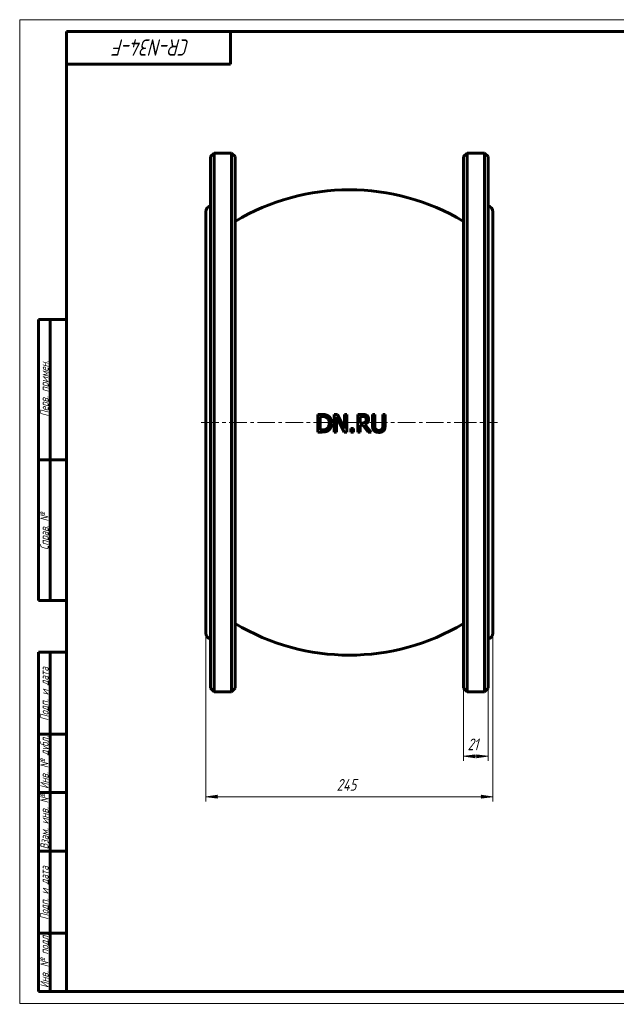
# Model space of a CAD drawing. Header units: millimetres. Extents: x 0 to 594, y 0 to 438.
# Tile 1 of 2: x 0 to 255, y 0 to 420. Entities that reach past the tile are written whole.
import ezdxf

# ---------------------------------------------------------------- set-up
doc = ezdxf.new("R2010")
doc.units = ezdxf.units.MM
for name, pattern in [('K5LT_AXLED', [12, 7.5, -1.5, 1.5, -1.5]), ('K5LT_BASIC', [0]), ('K5LT_THIN', [0])]:
    doc.linetypes.add(name, pattern=pattern)
doc.layers.add('Системный слой', color=7, linetype='Continuous')
doc.layers.add('Системный слой (1)', color=7, linetype='Continuous', true_color=0x6c6c6c)
doc.styles.add('KDIMTEXTSTYLE', font='txt', dxfattribs={"width": 0.96, "oblique": 15, "height": 5})
doc.styles.add('KTEXTSTYLE', font='txt', dxfattribs={"width": 0.96, "height": 5})
doc.dimstyles.new('KDIMSTYLE (0.50)', dxfattribs={"dimtxt": 5, "dimasz": 1, "dimexe": 2, "dimexo": 0, "dimgap": 1, "dimtad": 1, "dimlfac": 2, "dimtxsty": 'KDIMTEXTSTYLE', "dimsah": 1, "dimcen": 0, "dimdle": 1, "dimadec": 0, "dimazin": 0, "dimtfac": 0.667, "dimtmove": 0, "dimatfit": 3, "dimfxl": 1, "dimtvp": 1, "dimtolj": 1, "dimtzin": 0, "dimarcsym": 0})

# ---------------------------------------------------------------- blocks, each defined once
blk = doc.blocks.new('D0')
at = {"layer": 'Системный слой (1)'}
for points in [[(83.96, 88.21), (84.46, 88.87), (79.46, 88.21), (84.46, 87.55)], [(201.96, 88.21), (196.96, 88.87), (197.46, 88.21), (196.96, 87.55)]]:
    blk.add_hatch(color=7, dxfattribs=at).paths.add_polyline_path(points)
at = {"layer": 'Системный слой (1)', "color": 7, "linetype": 'K5LT_THIN', "lineweight": 18, "true_color": 0xffffff}
for p, q in [((79.46, 158.02), (79.46, 86.21)), ((201.96, 158.02), (201.96, 86.21)), ((79.46, 88.21), (84.46, 88.87)), ((84.46, 88.87), (83.96, 88.21)), ((197.46, 88.21), (196.96, 88.87)), ((196.96, 88.87), (201.96, 88.21)), ((84.46, 87.55), (79.46, 88.21)), ((83.96, 88.21), (84.46, 87.55)), ((201.96, 88.21), (196.96, 87.55)), ((196.96, 87.55), (197.46, 88.21))]:
    blk.add_line(p, q, dxfattribs=at)
blk.add_wipeout([(135.3, 89.21), (135.3, 96.59), (145.68, 96.59), (145.68, 89.21)]).dxf.layer = 'Системный слой (1)'
blk.add_line((79.46, 88.21), (201.96, 88.21), dxfattribs=at)
at = {"layer": 'Системный слой (1)', "color": 7, "insert": (135.3, 95.8), "char_height": 5, "attachment_point": 1, "style": 'KTEXTSTYLE'}
blk.add_mtext('\\fArial|b0|c204|p34;\\H5.0;\\W1.000;\\Q15;\\fGOST Type AU|b0|i0|c204|p34;\\Q15;\\W0.960;245', dxfattribs=at)
blk = doc.blocks.new('KDIMARROW_01')
at = {"layer": 'Системный слой'}
blk.add_hatch(color=0, dxfattribs=at).paths.add_polyline_path([(-5, -0.66), (0, 0), (-5, 0.66), (-4.5, 0)])
at = {"layer": 'Системный слой', "color": 0, "linetype": 'K5LT_THIN', "lineweight": 18}
for p, q in [((-4.5, 0), (-5, 0.66)), ((-5, 0.66), (0, 0)), ((0, 0), (-5, -0.66)), ((-5, -0.66), (-4.5, 0))]:
    blk.add_line(p, q, dxfattribs=at)
at = {"layer": 'Системный слой (1)', "color": 0, "linetype": 'K5LT_THIN', "lineweight": 18}
blk.add_line((140.71, 248.02), (140.21, 248.02), dxfattribs=at)
blk = doc.blocks.new('D1')
blk.add_wipeout([(191.15, 106.49), (191.15, 113.87), (197.98, 113.87), (197.98, 106.49)]).dxf.layer = 'Системный слой (1)'
at = {"layer": 'Системный слой (1)'}
for points in [[(194.46, 104.83), (193.96, 105.49), (194.46, 106.14), (189.46, 105.49)], [(194.96, 104.83), (199.96, 105.49), (194.96, 106.14), (195.46, 105.49)]]:
    blk.add_hatch(color=7, dxfattribs=at).paths.add_polyline_path(points)
at = {"layer": 'Системный слой (1)', "color": 7, "linetype": 'K5LT_THIN', "lineweight": 18, "true_color": 0xffffff}
for p, q in [((189.46, 134.52), (189.46, 103.49)), ((199.96, 134.52), (199.96, 103.49)), ((189.46, 105.49), (194.46, 106.14)), ((194.46, 104.83), (189.46, 105.49)), ((189.46, 105.49), (199.96, 105.49)), ((194.46, 106.14), (193.96, 105.49)), ((193.96, 105.49), (194.46, 104.83)), ((195.46, 105.49), (194.96, 106.14)), ((194.96, 106.14), (199.96, 105.49)), ((199.96, 105.49), (194.96, 104.83)), ((194.96, 104.83), (195.46, 105.49))]:
    blk.add_line(p, q, dxfattribs=at)
at = {"layer": 'Системный слой (1)', "color": 7, "insert": (191.15, 113.07), "char_height": 5, "attachment_point": 1, "style": 'KTEXTSTYLE'}
blk.add_mtext('\\fArial|b0|c204|p34;\\H5.0;\\W1.000;\\Q15;\\fGOST Type AU|b0|i0|c204|p34;\\Q15;\\W0.960;21', dxfattribs=at)
blk = doc.blocks.new('U3')
at = {"color": 7, "linetype": 'K5LT_THIN', "lineweight": 18, "true_color": 0xffffff}
for p, q in [((0, 0), (0, 420)), ((0, 420), (594, 420)), ((594, 420), (594, 0)), ((404, 55), (469, 55)), ((404, 50), (469, 50)), ((404, 45), (469, 45)), ((543.96, 25), (543.96, 40)), ((548.98, 25), (548.98, 40)), ((404, 30), (469, 30)), ((404, 25), (469, 25)), ((404, 20), (469, 20)), ((404, 15), (469, 15)), ((404, 10), (469, 10)), ((594, 0), (0, 0))]:
    blk.add_line(p, q, dxfattribs=at)
at = {"color": 143, "linetype": 'K5LT_BASIC', "lineweight": 60, "true_color": 0x33acca}
for p, q in [((20, 5), (20, 415)), ((20, 415), (589, 415)), ((90, 415), (90, 401)), ((589, 415), (589, 5)), ((90, 401), (20, 401)), ((8, 172), (8, 292)), ((20, 292), (8, 292)), ((13, 172), (13, 292)), ((20, 232), (8, 232)), ((20, 172), (8, 172)), ((8, 5), (8, 150)), ((20, 150), (8, 150)), ((13, 5), (13, 150)), ((20, 115), (8, 115)), ((20, 90), (8, 90)), ((20, 65), (8, 65)), ((404, 60), (589, 60)), ((404, 5), (404, 60)), ((411, 35), (411, 60)), ((421, 5), (421, 60)), ((444, 5), (444, 60)), ((459, 5), (459, 60)), ((469, 5), (469, 60)), ((469, 45), (589, 45)), ((539, 5), (539, 45)), ((554, 25), (554, 45)), ((571, 25), (571, 45)), ((404, 40), (469, 40)), ((539, 40), (554, 40)), ((554, 40), (589, 40)), ((404, 35), (469, 35)), ((20, 30), (8, 30)), ((539, 25), (589, 25)), ((559.57, 20), (559.57, 25)), ((469, 20), (539, 20)), ((539, 20), (589, 20)), ((20, 5), (8, 5)), ((589, 5), (20, 5))]:
    blk.add_line(p, q, dxfattribs=at)
at = {"color": 7, "attachment_point": 1, "style": 'KTEXTSTYLE'}
for s, insert, char_height, rotation in [('\\fArial|b0|c204|p34;\\H5.0;\\W1.000;\\Q15;\\fGOST Type AU|b0|i0|c204|p34;\\Q15;\\W0.960;\\H7.00;CR-N34-F', (72.66, 404.64), 7, 180), ('\\fArial|b0|c204|p34;\\H5.0;\\W1.000;\\Q15;\\fGOST Type AU|b0|i0|c204|p34;\\Q15;\\W0.960;\\H3.50;Перв. примен.', (8.82, 250.52), 3.5, 90), ('\\fArial|b0|c204|p34;\\H5.0;\\W1.000;\\Q15;\\fGOST Type AU|b0|i0|c204|p34;\\Q15;\\W0.960;\\H3.50;Справ. №', (8.82, 193.63), 3.5, 90), ('\\fArial|b0|c204|p34;\\H5.0;\\W1.000;\\Q15;\\fGOST Type AU|b0|i0|c204|p34;\\Q15;\\W0.960;\\H3.50;Подп. и дата', (8.82, 120.66), 3.5, 90), ('\\fArial|b0|c204|p34;\\H5.0;\\W1.000;\\Q15;\\fGOST Type AU|b0|i0|c204|p34;\\Q15;\\W0.960;\\H3.50;Инв. № дубл.', (8.82, 91.57), 3.5, 90), ('\\fArial|b0|c204|p34;\\H5.0;\\W1.000;\\Q15;\\fGOST Type AU|b0|i0|c204|p34;\\Q15;\\W0.960;\\H3.50;Взам. инв. №', (8.82, 65.8), 3.5, 90), ('\\fArial|b0|c204|p34;\\H5.0;\\W1.000;\\Q15;\\fGOST Type AU|b0|i0|c204|p34;\\Q15;\\W0.960;\\H3.50;Подп. и дата', (8.82, 35.66), 3.5, 90), ('\\fArial|b0|c204|p34;\\H5.0;\\W1.000;\\Q15;\\fGOST Type AU|b0|i0|c204|p34;\\Q15;\\W0.960;\\H3.50;Инв. № подл.', (8.82, 6.57), 3.5, 90)]:
    blk.add_mtext(s, dxfattribs=dict(at, insert=insert, char_height=char_height, rotation=rotation))
for s, insert, char_height in [('\\fArial|b0|c204|p34;\\H5.0;\\W1.000;\\Q15;\\fGOST Type AU|b0|i0|c204|p34;\\Q15;\\W0.960;\\H7.00;CR-N34-F', (511.34, 55.86), 7), ('\\fArial|b0|c204|p34;\\H5.0;\\W1.000;\\Q15;\\fGOST Type AU|b0|i0|c204|p34;\\Q15;\\W0.960;\\H3.50;Лит.', (542.47, 44.18), 3.5), ('\\fArial|b0|c204|p34;\\H5.0;\\W1.000;\\Q15;\\fGOST Type AU|b0|i0|c204|p34;\\Q15;\\W0.960;\\H3.50;Масса', (556.58, 44.18), 3.5), ('\\fArial|b0|c204|p34;\\H5.0;\\W1.000;\\Q15;\\fGOST Type AU|b0|i0|c204|p34;\\Q15;\\W0.926;\\H3.50;Масштаб', (571.52, 44.18), 3.5), ('\\fArial|b0|c204|p34;\\H5.0;\\W1.000;\\Q15;\\fGOST Type AU|b0|i0|c204|p34;\\Q15;\\W0.786;\\H3.50;Изм.', (404.62, 39.18), 3.5), ('\\fArial|b0|c204|p34;\\H5.0;\\W1.000;\\Q15;\\fGOST Type AU|b0|i0|c204|p34;\\Q15;\\W0.800;\\H3.50;Лист', (411.61, 39.18), 3.5), ('\\fArial|b0|c204|p34;\\H5.0;\\W1.000;\\Q15;\\fGOST Type AU|b0|i0|c204|p34;\\Q15;\\W0.960;\\H3.50;№ докум.', (424.63, 39.18), 3.5), ('\\fArial|b0|c204|p34;\\H5.0;\\W1.000;\\Q15;\\fGOST Type AU|b0|i0|c204|p34;\\Q15;\\W0.960;\\H3.50;Подп.', (447.1, 39.18), 3.5), ('\\fArial|b0|c204|p34;\\H5.0;\\W1.000;\\Q15;\\fGOST Type AU|b0|i0|c204|p34;\\Q15;\\W0.800;\\H3.50;Дата', (459.61, 39.18), 3.5), ('\\fArial|b0|c204|p34;\\H5.0;\\W1.000;\\Q15;\\fGOST Type AU|b0|i0|c204|p34;\\Q15;\\W0.759;\\H7.00;Компенсатор резиновый', (469.78, 40.69), 7), ('\\fArial|b0|c204|p34;\\H5.0;\\W1.000;\\Q15;\\fGOST Type AU|b0|i0|c204|p34;\\Q15;\\W0.960;\\H3.50;Разраб.', (404.5, 34.18), 3.5), ('\\fArial|b0|c204|p34;\\H5.0;\\W1.000;\\Q15;\\fGOST Type AU|b0|i0|c204|p34;\\Q15;\\W0.960;30', (558.55, 34.9), 5), ('\\fArial|b0|c204|p34;\\H5.0;\\W1.000;\\Q15;\\fGOST Type AU|b0|i0|c204|p34;\\Q15;\\W0.960;{\\c16737820;1:2}', (575.92, 34.9), 5), ('\\fArial|b0|c204|p34;\\H5.0;\\W1.000;\\Q15;\\fGOST Type AU|b0|i0|c204|p34;\\Q15;\\W0.960;\\H7.00;DN.ru Ду300 Ру10', (472.07, 31.02), 7), ('\\fArial|b0|c204|p34;\\H5.0;\\W1.000;\\Q15;\\fGOST Type AU|b0|i0|c204|p34;\\Q15;\\W0.960;\\H3.50;Пров.', (404.5, 29.18), 3.5), ('\\fArial|b0|c204|p34;\\H5.0;\\W1.000;\\Q15;\\fGOST Type AU|b0|i0|c204|p34;\\Q15;\\W0.960;\\H3.50;Т.контр.', (404.5, 24.18), 3.5), ('\\fArial|b0|c204|p34;\\H5.0;\\W1.000;\\Q15;\\fGOST Type AU|b0|i0|c204|p34;\\Q15;\\W0.960;\\H3.50;Лист', (540.32, 24.18), 3.5), ('\\fArial|b0|c204|p34;\\H5.0;\\W1.000;\\Q15;\\fGOST Type AU|b0|i0|c204|p34;\\Q15;\\W0.960;\\H3.50;Листов', (561.36, 24.18), 3.5), ('\\fArial|b0|c204|p34;\\H5.0;\\W1.000;\\Q15;\\fGOST Type AU|b0|i0|c204|p34;\\Q15;\\W0.960;\\H3.50;1', (581.91, 24.18), 3.5), ('\\fArial|b0|c204|p34;\\H5.0;\\W1.000;\\Q15;\\fGOST Type AU|b0|i0|c204|p34;\\Q15;\\W0.960;\\H3.50;Н.контр.', (404.5, 14.18), 3.5), ('\\fArial|b0|c204|p34;\\H5.0;\\W1.000;\\Q15;\\fGOST Type AU|b0|i0|c204|p34;\\Q15;\\W0.960;\\H7.00;D140-02097', (481.61, 15.86), 7), ('\\fArial|b0|c204|p34;\\H5.0;\\W1.000;\\Q15;\\fGOST Type AU|b0|i0|c204|p34;\\Q15;\\W0.960;\\H7.00;DN.ru', (553.84, 15.86), 7), ('\\fArial|b0|c204|p34;\\H5.0;\\W1.000;\\Q15;\\fGOST Type AU|b0|i0|c204|p34;\\Q15;\\W0.960;\\H3.50;Утв.', (404.5, 9.18), 3.5), ('\\fArial|b0|c204|p34;\\H5.0;\\W1.000;\\Q15;\\fGOST Type AU|b0|i0|c204|p34;\\Q15;\\W0.960;\\H3.50;Копировал', (479.5, 4.18), 3.5), ('\\fArial|b0|c204|p34;\\H5.0;\\W1.000;\\Q15;\\fGOST Type AU|b0|i0|c204|p34;\\Q15;\\W0.960;\\H3.50;Формат', (549.5, 4.18), 3.5), ('\\fArial|b0|c204|p34;\\H5.0;\\W1.000;\\Q15;\\fGOST Type AU|b0|i0|c204|p34;\\Q15;\\W0.960;\\H3.50;A2', (569.5, 4.18), 3.5)]:
    blk.add_mtext(s, dxfattribs=dict(at, insert=insert, char_height=char_height))

msp = doc.modelspace()

# ---------------------------------------------------------------- linework, layer by layer
at = {"layer": 'Системный слой (1)', "color": 143, "linetype": 'K5LT_BASIC', "lineweight": 60, "true_color": 0x33acca}
for p, q in [((81.4568, 361.5166), (82.9568, 363.0166)), ((82.9568, 248.0166), (82.9568, 363.0166)), ((82.9568, 363.0166), (90.4568, 363.0166)), ((91.9568, 361.5166), (90.4568, 363.0166)), ((90.4568, 363.0166), (90.4568, 248.0166)), ((189.4568, 361.5166), (190.9568, 363.0166)), ((190.9568, 363.0166), (198.4568, 363.0166)), ((190.9568, 248.0166), (190.9568, 363.0166)), ((199.9568, 361.5166), (198.4568, 363.0166)), ((198.4568, 363.0166), (198.4568, 248.0166)), ((81.4568, 361.5166), (81.4568, 134.5166)), ((91.9568, 134.5166), (91.9568, 361.5166)), ((189.4568, 361.5166), (189.4568, 134.5166)), ((199.9568, 134.5166), (199.9568, 361.5166)), ((79.4568, 338.0166), (79.4568, 158.0166)), ((201.9568, 158.0166), (201.9568, 338.0166)), ((128.9696, 251.4486), (127.2617, 251.4486)), ((127.2617, 251.4486), (127.2617, 243.9486)), ((128.2585, 244.8117), (128.2585, 250.5856)), ((128.2585, 250.5856), (129.0182, 250.5856)), ((134.2572, 251.4486), (134.2572, 243.9486)), ((135.6734, 251.4486), (134.2572, 251.4486)), ((135.1871, 243.9486), (135.1871, 250.4154)), ((135.1871, 250.4154), (138.5056, 243.9486)), ((138.694, 245.5106), (135.6734, 251.4486)), ((139.6239, 251.4486), (138.694, 251.4486)), ((138.694, 251.4486), (138.694, 245.5106)), ((139.6239, 243.9486), (139.6239, 251.4486)), ((144.2674, 251.4486), (144.2674, 243.9486)), ((146.2001, 251.4486), (144.2674, 251.4486)), ((145.2641, 247.7655), (145.2641, 250.5856)), ((145.2641, 250.5856), (146.2548, 250.5856)), ((150.5761, 251.4486), (150.5761, 246.7687)), ((151.5729, 251.4486), (150.5761, 251.4486)), ((151.5729, 246.7687), (151.5729, 251.4486)), ((155.0068, 251.4486), (155.0068, 246.7444)), ((156.0036, 251.4486), (155.0068, 251.4486)), ((156.0036, 246.7687), (156.0036, 251.4486)), ((82.9568, 133.0166), (82.9568, 248.0166)), ((90.4568, 248.0166), (90.4568, 133.0166)), ((127.2617, 243.9486), (128.9878, 243.9486)), ((129.0182, 244.8117), (128.2585, 244.8117)), ((134.2572, 243.9486), (135.1871, 243.9486)), ((138.5056, 243.9486), (139.6239, 243.9486)), ((142.5413, 245.383), (141.3379, 245.383)), ((141.3379, 245.383), (141.3379, 243.9486)), ((141.3379, 243.9486), (142.5413, 243.9486)), ((142.5413, 243.9486), (142.5413, 245.383)), ((144.2674, 243.9486), (145.2641, 243.9486)), ((146.1393, 247.7655), (145.2641, 247.7655)), ((145.2641, 246.9328), (146.4068, 246.9328)), ((145.2641, 243.9486), (145.2641, 246.9328)), ((146.4068, 246.9328), (148.7771, 243.9486)), ((150.0717, 243.9486), (147.4035, 247.2124)), ((148.7771, 243.9486), (150.0717, 243.9486)), ((190.9568, 133.0166), (190.9568, 248.0166)), ((198.4568, 248.0166), (198.4568, 133.0166)), ((81.4568, 134.5166), (82.9568, 133.0166)), ((82.9568, 133.0166), (90.4568, 133.0166)), ((91.9568, 134.5166), (90.4568, 133.0166)), ((189.4568, 134.5166), (190.9568, 133.0166)), ((190.9568, 133.0166), (198.4568, 133.0166)), ((199.9568, 134.5166), (198.4568, 133.0166))]:
    msp.add_line(p, q, dxfattribs=at)
at = {"layer": 'Системный слой (1)', "color": 30, "linetype": 'K5LT_AXLED', "lineweight": 18, "true_color": 0xff8000}
for p, q in [((77.4568, 248.0166), (191.4568, 248.0166)), ((187.4568, 248.0166), (203.9568, 248.0166))]:
    msp.add_line(p, q, dxfattribs=at)
at = {"layer": 'Системный слой (1)', "color": 143, "linetype": 'K5LT_BASIC', "lineweight": 60, "true_color": 0x33acca}
for centre, radius, start, end in [((140.7068, 252.3565), 95, 59.125595, 120.874405), ((81.9568, 338.0166), 2.5, 101.536959, 180), ((199.4568, 338.0166), 2.5, 0, 78.463041), ((140.7068, 243.6767), 95, 239.125595, 300.874405), ((81.9568, 158.0166), 2.5, 180, 258.463041), ((199.4568, 158.0166), 2.5, 281.536959, 0)]:
    msp.add_arc(centre, radius, start, end, dxfattribs=at)
for points, knots in [([(131.6559, 250.853), (131.4576, 250.9834), (131.2417, 251.0865), (130.6449, 251.3064), (130.3271, 251.3567), (129.8072, 251.4319), (129.3667, 251.4486), (128.9696, 251.4486)], [0, 0, 0, 0, 0.14307384, 0.14307384, 0.38383836, 0.38383836, 1.14069017, 1.14069017, 1.14069017, 1.14069017]), ([(129.0182, 250.5856), (129.1032, 250.5856), (129.1838, 250.5843), (129.3403, 250.5794), (129.5016, 250.5715), (129.6425, 250.559), (129.7924, 250.5425), (129.8654, 250.5324), (130.0123, 250.5083), (130.0832, 250.4939), (130.1944, 250.4678), (130.2394, 250.4559), (130.2943, 250.4404), (130.3074, 250.4366), (130.5586, 250.3618), (130.785, 250.2626), (130.9995, 250.1358)], [-0.301191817, -0.301191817, -0.301191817, -0.301191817, -0.282353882, -0.282353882, -0.262556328, -0.240049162, -0.240049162, -0.21410438, -0.21410438, -0.182743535, -0.182743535, -0.15824885, -0.15824885, -0.150239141, -0.150239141, 0, 0, 0, 0]), ([(130.9995, 250.1358), (131.198, 250.0142), (131.3743, 249.8658), (131.6785, 249.5082), (131.7988, 249.3062), (131.9765, 248.884), (132.0359, 248.6693), (132.1182, 248.2055), (132.1361, 247.9539), (132.1361, 247.7047)], [-0.564554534, -0.564554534, -0.564554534, -0.564554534, -0.424537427, -0.424537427, -0.282687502, -0.282687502, -0.149511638, -0.149511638, 0, 0, 0, 0]), ([(133.1754, 247.6925), (133.1754, 248.0727), (133.1393, 248.4556), (132.9691, 249.161), (132.8477, 249.4711), (132.5492, 249.9862), (132.4007, 250.1877), (132.0564, 250.554), (131.865, 250.7142), (131.6559, 250.853)], [0, 0, 0, 0, 0.228125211, 0.228125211, 0.435448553, 0.435448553, 0.587552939, 0.587552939, 0.739476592, 0.739476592, 0.739476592, 0.739476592]), ([(147.4947, 248.1545), (147.3882, 248.048), (147.2655, 247.9658), (147.1215, 247.9059), (147.1152, 247.9033), (147.1, 247.8973), (147.0821, 247.8904), (147.0587, 247.8821), (147.0322, 247.8732), (147.0026, 247.8638), (146.9669, 247.854), (146.9367, 247.8466), (146.9257, 247.844), (146.8895, 247.836), (146.8353, 247.8247), (146.7716, 247.8136), (146.7138, 247.8046), (146.6895, 247.8011), (146.4908, 247.7748), (146.3139, 247.7655), (146.1393, 247.7655)], [-0.797285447, -0.797285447, -0.797285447, -0.797285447, -0.273826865, -0.273826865, -0.254812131, -0.254812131, -0.235648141, -0.216247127, -0.216247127, -0.196705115, -0.176939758, -0.176939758, -0.166354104, -0.166354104, -0.143555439, -0.120414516, -0.120414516, -0.104922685, -0.104922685, 0, 0, 0, 0]), ([(148.1085, 251.0536), (147.9679, 251.1444), (147.8193, 251.2204), (147.6494, 251.2829), (147.6347, 251.2882), (147.6011, 251.2997), (147.5821, 251.306), (147.5389, 251.3194), (147.5145, 251.3266), (147.4603, 251.3412), (147.4303, 251.3487), (147.3634, 251.3636), (147.326, 251.371), (147.2837, 251.3779), (147.2813, 251.3783), (147.2337, 251.386), (147.1838, 251.3932), (147.0611, 251.4084), (146.9857, 251.4163), (146.8081, 251.4308), (146.7039, 251.4371), (146.5019, 251.4449), (146.4098, 251.4471), (146.2747, 251.4484), (146.2379, 251.4486), (146.2001, 251.4486)], [0, 0, 0, 0, 0.100598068, 0.100598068, 0.108784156, 0.108784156, 0.117241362, 0.117241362, 0.126198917, 0.126198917, 0.135533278, 0.135533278, 0.145554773, 0.145554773, 0.146154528, 0.146154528, 0.157414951, 0.157414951, 0.171226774, 0.171226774, 0.186534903, 0.186534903, 0.197777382, 0.197777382, 0.201843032, 0.201843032, 0.201843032, 0.201843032]), ([(146.2548, 250.5856), (146.3274, 250.5856), (146.4022, 250.5842), (146.5477, 250.5779), (146.6185, 250.5732), (146.7404, 250.5612), (146.7921, 250.5548), (146.879, 250.5415), (146.9152, 250.5351), (146.9891, 250.52), (147.0276, 250.5108), (147.1007, 250.4903), (147.1354, 250.4794), (147.2671, 250.4321), (147.3597, 250.3871), (147.4461, 250.3303)], [-0.24739518, -0.24739518, -0.24739518, -0.24739518, -0.203148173, -0.203148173, -0.161697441, -0.161697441, -0.130635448, -0.130635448, -0.108228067, -0.108228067, -0.084046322, -0.084046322, -0.062090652, -0.062090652, 0, 0, 0, 0]), ([(147.4035, 247.2124), (147.6543, 247.3059), (147.8902, 247.4305), (148.3433, 247.7795), (148.5098, 247.9813), (148.7331, 248.3235), (148.8177, 248.5177), (148.9343, 248.9484), (148.9594, 249.1804), (148.9594, 249.4126)], [0, 0, 0, 0, 0.160897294, 0.160897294, 0.343677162, 0.343677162, 0.544634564, 0.544634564, 0.762489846, 0.762489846, 0.762489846, 0.762489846]), ([(147.4461, 250.3303), (147.5305, 250.2733), (147.6065, 250.2062), (147.6923, 250.1019), (147.7111, 250.0765), (147.7439, 250.0275), (147.7582, 250.0039), (147.7836, 249.9579), (147.7948, 249.9355), (147.811, 249.9001), (147.8169, 249.8865), (147.8572, 249.7884), (147.8816, 249.7003), (147.9132, 249.5193), (147.9201, 249.4265), (147.9201, 249.3335)], [-0.201485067, -0.201485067, -0.201485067, -0.201485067, -0.159386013, -0.159386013, -0.145722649, -0.145722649, -0.132567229, -0.132567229, -0.119417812, -0.119417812, -0.110915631, -0.110915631, -0.055808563, -0.055808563, 0, 0, 0, 0]), ([(147.9201, 249.3335), (147.9201, 249.2208), (147.9128, 249.093), (147.892, 248.9535), (147.8874, 248.9259), (147.872, 248.8415), (147.8561, 248.7766), (147.8312, 248.6949), (147.8241, 248.6735), (147.8049, 248.6191), (147.792, 248.5871), (147.738, 248.4651), (147.6543, 248.3233), (147.5436, 248.2006), (147.4947, 248.1545)], [-0.230699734, -0.230699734, -0.230699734, -0.230699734, -0.178692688, -0.172327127, -0.165819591, -0.165819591, -0.132748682, -0.132748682, -0.120503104, -0.120503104, -0.100529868, -0.100529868, -0.040422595, 0, 0, 0, 0]), ([(148.9594, 249.4126), (148.9594, 249.5495), (148.9502, 249.6877), (148.9185, 249.8823), (148.9065, 249.9408), (148.8818, 250.0373), (148.86, 250.1116), (148.8233, 250.2126), (148.7827, 250.3047), (148.7541, 250.36), (148.7367, 250.391), (148.7341, 250.3956), (148.7173, 250.425), (148.7031, 250.4485), (148.6156, 250.5873), (148.5304, 250.6943), (148.3347, 250.8908), (148.2259, 250.9777), (148.1085, 251.0536)], [0, 0, 0, 0, 0.08217658, 0.08217658, 0.11787334, 0.11787334, 0.14191331, 0.166492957, 0.191411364, 0.216832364, 0.216832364, 0.221320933, 0.221320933, 0.245661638, 0.245661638, 0.371944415, 0.371944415, 0.500297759, 0.500297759, 0.500297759, 0.500297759]), ([(128.9878, 243.9486), (129.0803, 243.9486), (129.1688, 243.9496), (129.3407, 243.9532), (129.4239, 243.9559), (129.5854, 243.9631), (129.7506, 243.9727), (129.8967, 243.9854), (130.049, 244.001), (130.123, 244.01), (130.305, 244.0355), (130.4026, 244.0529), (130.535, 244.0803), (130.5808, 244.0911), (130.6629, 244.1121), (130.7317, 244.1312), (130.789, 244.149), (130.8166, 244.1579), (130.82, 244.159), (131.0833, 244.2449), (131.3584, 244.375), (131.6178, 244.534), (131.6438, 244.5503)], [0, 0, 0, 0, 0.0559543, 0.0559543, 0.11379002, 0.11379002, 0.174173, 0.24160821, 0.24160821, 0.31679602, 0.31679602, 0.44240547, 0.44240547, 0.51629751, 0.51629751, 0.58596401, 0.64674839, 0.64674839, 0.6556305, 0.6556305, 1.33394846, 1.41015742, 1.41015742, 1.41015742, 1.41015742]), ([(131.0907, 245.31), (130.9092, 245.1827), (130.714, 245.0824), (130.4019, 244.9721), (130.1901, 244.9048), (129.5618, 244.8248), (129.2867, 244.8117), (129.0182, 244.8117)], [-0.827153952, -0.827153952, -0.827153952, -0.827153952, -0.382497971, -0.382497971, -0.16235347, -0.16235347, 0, 0, 0, 0]), ([(132.1361, 247.7047), (132.1361, 247.3269), (132.0996, 246.9333), (131.9398, 246.3876), (131.8408, 246.1176), (131.4933, 245.6339), (131.3072, 245.456), (131.0907, 245.31)], [-0.756401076, -0.756401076, -0.756401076, -0.756401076, -0.358309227, -0.358309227, -0.157416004, -0.157416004, 0, 0, 0, 0]), ([(131.6438, 244.5503), (131.8403, 244.6802), (132.0192, 244.8311), (132.3481, 245.1797), (132.493, 245.3746), (132.7729, 245.8404), (132.9279, 246.1632), (133.1327, 246.9356), (133.1754, 247.3125), (133.1754, 247.6925)], [0, 0, 0, 0, 0.141983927, 0.141983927, 0.28854575, 0.28854575, 0.468740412, 0.468740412, 0.631982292, 0.631982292, 0.631982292, 0.631982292]), ([(150.5761, 246.7687), (150.5761, 246.1398), (150.6487, 245.6639), (150.8275, 245.1519), (150.8981, 245.0035), (151.0738, 244.7251), (151.1765, 244.5985), (151.2933, 244.4835)], [0, 0, 0, 0, 0.377383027, 0.377383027, 0.542876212, 0.542876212, 0.707552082, 0.707552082, 0.707552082, 0.707552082]), ([(151.2933, 244.4835), (151.4186, 244.3581), (151.5576, 244.2505), (151.8675, 244.0661), (152.0364, 243.9926), (152.555, 243.829), (152.9267, 243.7906), (153.2868, 243.7906)], [0, 0, 0, 0, 0.106919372, 0.106919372, 0.217912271, 0.217912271, 0.436566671, 0.436566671, 0.436566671, 0.436566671]), ([(151.895, 245.2553), (151.8136, 245.3788), (151.7497, 245.5109), (151.698, 245.6653), (151.6928, 245.6813), (151.6816, 245.7183), (151.6754, 245.7396), (151.6622, 245.7898), (151.655, 245.8193), (151.6453, 245.8651), (151.6425, 245.8791), (151.6296, 245.9469), (151.6196, 246.0088), (151.6044, 246.1288), (151.5987, 246.1814), (151.5892, 246.2905), (151.5852, 246.3461), (151.5791, 246.4604), (151.5768, 246.5184), (151.5737, 246.6395), (151.5729, 246.7024), (151.5729, 246.7687)], [0, 0, 0, 0, 0.08905354, 0.08905354, 0.097888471, 0.097888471, 0.107237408, 0.107237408, 0.117806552, 0.117806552, 0.122199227, 0.122199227, 0.138415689, 0.138415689, 0.149300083, 0.149300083, 0.159112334, 0.159112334, 0.168068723, 0.168068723, 0.176715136, 0.176715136, 0.176715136, 0.176715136]), ([(153.2868, 244.6415), (153.1785, 244.6415), (153.0543, 244.6477), (152.9315, 244.6636), (152.8432, 244.6759), (152.7699, 244.6899), (152.6733, 244.7146), (152.6471, 244.7218), (152.5914, 244.7389), (152.5616, 244.7488), (152.502, 244.7709), (152.4723, 244.7829), (152.4063, 244.8125), (152.3697, 244.8305), (152.3019, 244.8682), (152.2707, 244.8871), (152.1569, 244.9634), (152.0328, 245.0699), (151.9318, 245.1997), (151.895, 245.2553)], [-0.397039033, -0.397039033, -0.397039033, -0.397039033, -0.299479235, -0.286613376, -0.286613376, -0.219903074, -0.219903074, -0.196878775, -0.196878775, -0.172743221, -0.172743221, -0.14994063, -0.14994063, -0.123008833, -0.123008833, -0.100369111, -0.100369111, -0.040187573, 0, 0, 0, 0]), ([(154.6847, 245.2553), (154.5973, 245.1229), (154.4874, 245.013), (154.1862, 244.8093), (154.0118, 244.7508), (153.6978, 244.6638), (153.4921, 244.6415), (153.2868, 244.6415)], [0, 0, 0, 0, 0.095387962, 0.095387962, 0.219280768, 0.219280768, 0.430813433, 0.430813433, 0.430813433, 0.430813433]), ([(153.2868, 243.7906), (153.5641, 243.7906), (153.852, 243.811), (154.2916, 243.9038), (154.5174, 243.9668), (154.9547, 244.1998), (155.1295, 244.3292), (155.2864, 244.4835)], [0, 0, 0, 0, 0.167829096, 0.167829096, 0.271596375, 0.271596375, 0.354066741, 0.354066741, 0.354066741, 0.354066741]), ([(155.0068, 246.7444), (155.0068, 246.6752), (155.0059, 246.6098), (155.0023, 246.4827), (154.9995, 246.4214), (154.9921, 246.2996), (154.9873, 246.2401), (154.9733, 246.1001), (154.9633, 246.0262), (154.9486, 245.9368), (154.9443, 245.9129), (154.9337, 245.8575), (154.927, 245.8272), (154.914, 245.7739), (154.9078, 245.7506), (154.8963, 245.7102), (154.891, 245.6928), (154.8829, 245.6674), (154.8799, 245.6584), (154.8299, 245.5101), (154.7659, 245.3785), (154.6847, 245.2553)], [0, 0, 0, 0, 0.041533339, 0.041533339, 0.085689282, 0.085689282, 0.135367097, 0.135367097, 0.212684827, 0.212684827, 0.243584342, 0.243584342, 0.289045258, 0.289045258, 0.331080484, 0.331080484, 0.369747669, 0.369747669, 0.394325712, 0.394325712, 0.809185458, 0.809185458, 0.809185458, 0.809185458]), ([(155.2864, 244.4835), (155.4493, 244.639), (155.5828, 244.8169), (155.7565, 245.1545), (155.862, 245.3966), (155.9845, 246.1292), (156.0036, 246.4542), (156.0036, 246.7687)], [0, 0, 0, 0, 0.135640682, 0.135640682, 0.228057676, 0.228057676, 0.295997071, 0.295997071, 0.295997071, 0.295997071])]:
    msp.add_open_spline(points, degree=3, knots=knots, dxfattribs=at)

# ---------------------------------------------------------------- next in the draw order: dimensions: what is measured, and where the dimension line sits
at = {"layer": 'Системный слой (1)', "color": 7}
dim = msp.add_linear_dim(base=(79.4568, 88.2099), p1=(201.9568, 158.0166), p2=(79.4568, 158.0166), dimstyle='KDIMSTYLE (0.50)', override={"dimexo": 0, "dimpost": '\\fGOST Type AU|b0|c204|p34;\\H5.0;\\W0.960;\\Q15;<>', "dimblk1": 'KDIMARROW_01', "dimblk2": 'KDIMARROW_01', "dimse1": 0, "dimse2": 0, "dimclrt": 7, "dimtol": 1, "dimtp": 0, "dimtm": 0, "dimtdec": 5, "dimtolj": 1}, dxfattribs=at)
dim.commit()
dim.dimension.update_dxf_attribs({"geometry": 'D0', "text_midpoint": (140.7068, 88.2099), "dimtype": 160})

# ---------------------------------------------------------------- next in the draw order: dimensions: what is measured, and where the dimension line sits
dim = msp.add_linear_dim(base=(189.4568, 105.4863), p1=(199.9568, 134.5166), p2=(189.4568, 134.5166), dimstyle='KDIMSTYLE (0.50)', override={"dimexo": 0, "dimpost": '\\fGOST Type AU|b0|c204|p34;\\H5.0;\\W0.960;\\Q15;<>', "dimblk1": 'KDIMARROW_01', "dimblk2": 'KDIMARROW_01', "dimse1": 0, "dimse2": 0, "dimclrt": 7, "dimtol": 1, "dimtp": 0, "dimtm": 0, "dimtdec": 5, "dimtolj": 1}, dxfattribs=at)
dim.commit()
dim.dimension.update_dxf_attribs({"geometry": 'D1', "text_midpoint": (194.7068, 105.4863), "dimtype": 160})

# ---------------------------------------------------------------- next in the draw order: block references
msp.add_blockref('U3', (0, 0))

doc.saveas('drawing.dxf')
